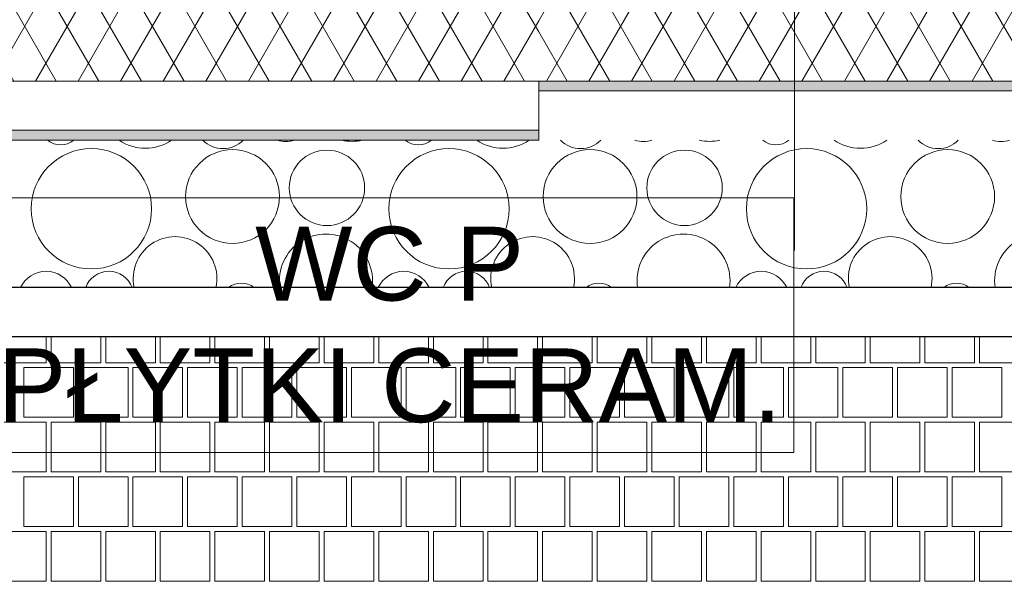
# Model space of a CAD drawing. Header units: millimetres. Extents: x -126271 to -88962, y -179170 to 5194.
# Tile 32 of 66: x -115494 to -113491, y -104260 to -103112. Entities that reach past the tile are written whole.
import ezdxf
from ezdxf.enums import TextEntityAlignment as Align

# ---------------------------------------------------------------- set-up
doc = ezdxf.new("R2010")
doc.units = ezdxf.units.MM
doc.header["$MEASUREMENT"] = 0
for name, color, linetype, lineweight in [('Nowe_0_Nr_pióra__21', 7, 'Continuous', 20), ('Nowe_2D - Rysunki i Obrazki_Nr_pióra__22', 8, 'Continuous', 25), ('Nowe_Konstrukcja - Ściany zew_Nr_pióra__21', 7, 'Continuous', 20), ('Nowe_Konstrukcja - Ściany zew_Nr_pióra__3', 7, 'Continuous', 13), ('Nowe_Wymiarowanie - Ogólne_Nr_pióra__42', 8, 'Continuous', 25)]:
    doc.layers.add(name, color=color, linetype=linetype, lineweight=lineweight)
for name, color, linetype, lineweight, true_color in [('Nowe_2D - Rysunki i Obrazki_Nr_pióra__105', 7, 'Continuous', 13, 0xcccccc), ('Nowe_2D - Rysunki i Obrazki_Nr_pióra__61', 7, 'Continuous', 18, 0x6a6a6a), ('Nowe_Konstrukcja - Ściany zew_Nr_pióra__105', 7, 'Continuous', 13, 0xcccccc), ('Nowe_Konstrukcja - Ściany zew_Nr_pióra__23', 7, 'Continuous', 13, 0x858585), ('Nowe_Metryczki pomieszczeń Archicada_Nr_pióra__81', 7, 'Continuous', 13, 0x6a6a6a), ('Nowe_Wymiarowanie - Ogólne_Nr_pióra__81', 7, 'Continuous', 13, 0x6a6a6a), ('Nowe_zagospodarowanie_Nr_pióra__81', 7, 'Continuous', 13, 0x6a6a6a)]:
    doc.layers.add(name, color=color, linetype=linetype, lineweight=lineweight, true_color=true_color)
for name, color, linetype in [('Nowe_Elementy Modelu - Strefy', 7, 'Continuous'), ('Nowe_Konstrukcja - Ściany zew', 7, 'Continuous'), ('Nowe_Wymiarowanie - Ogólne', 7, 'Continuous'), ('Nowe_zagospodarowanie', 7, 'Continuous')]:
    doc.layers.add(name, color=color, linetype=linetype)
doc.styles.add('STYL_AUTOMATYCZNY_1', font='arial.ttf')
doc.styles.add('STYL_AUTOMATYCZNY_2', font='arial.ttf')
doc.dimstyles.new('STYL_AUTOMATYCZNY__1', dxfattribs={"dimtxt": 150, "dimasz": 47.5, "dimexe": 0.18, "dimexo": 0.0625, "dimgap": 0, "dimtad": 1, "dimtih": 1, "dimtoh": 1, "dimdec": 0, "dimlfac": 0.1, "dimzin": 0, "dimdsep": 46, "dimtxsty": 'STYL_AUTOMATYCZNY_1', "dimblk": 'ARROWHEAD_6', "dimblk1": 'ARROWHEAD_6', "dimblk2": 'ARROWHEAD_6', "dimcen": 0.09, "dimse1": 1, "dimse2": 1, "dimclrd": 256, "dimclre": 256, "dimclrt": 8, "dimazin": 0, "dimtfac": 1, "dimtdec": 4, "dimtmove": 0, "dimatfit": 3, "dimfxl": 0, "dimtolj": 1, "dimtzin": 0, "dimarcsym": 0})
pattern_1 = [(60, (0, 0), (-64.951905, 37.5), []), (120, (0, 0), (64.951905, 37.5), [])]
pattern_2 = [(0, (0, 0), (0, 86.60254), [0, -50]), (0, (25, 43.3), (0, 86.60254), [0, -50])]
pattern_3 = [(45, (0, 0), (-63.63961, 63.63961), [])]

# ---------------------------------------------------------------- blocks, each defined once
blk = doc.blocks.new('WC P_00_06_14_1', base_point=(-115564.1, -103756.6))
at = {"layer": 'Nowe_Metryczki pomieszczeń Archicada_Nr_pióra__81', "color": 251, "linetype": 'Continuous', "lineweight": 13, "true_color": 0x6a6a6a}
for p, q in [((-116262.1, -103473.8), (-113919.7, -103473.8)), ((-113919.7, -103473.8), (-113919.7, -103992.3)), ((-116262.1, -103756.6), (-113919.7, -103756.6)), ((-113919.7, -103992.3), (-116262.1, -103992.3))]:
    blk.add_line(p, q, dxfattribs=at)
at = {"layer": 'Nowe_Metryczki pomieszczeń Archicada_Nr_pióra__81', "color": 251, "lineweight": 13, "true_color": 0x6a6a6a}
for tag, height, style, p in [('ROOM_NUMBER', 180, 'STYL_AUTOMATYCZNY_2', (-115913.1, -103601.7)), ('ROOM_NAME', 150, 'STYL_AUTOMATYCZNY_1', (-114741.9, -103607.9)), ('floor_f', 150, 'STYL_AUTOMATYCZNY_1', (-114741.9, -103855.4)), ('ROOM_CALC_AREA', 150, 'STYL_AUTOMATYCZNY_1', (-115913.1, -103868.7))]:
    blk.add_attdef(tag, text='', height=height, dxfattribs=dict(at, style=style)).set_placement(p, align=Align.MIDDLE_CENTER)
blk = doc.blocks.new('*X70')
at = {"layer": 'Nowe_Konstrukcja - Ściany zew_Nr_pióra__105', "color": 254, "linetype": 'Continuous', "lineweight": 13, "true_color": 0xcccccc}
for centre, radius in [((-115348.6, -103496.3), 122.4), ((-115061.5, -103471.4), 95.4), ((-114621.2, -103496.3), 122.4), ((-114334.1, -103471.4), 95.4), ((-113893.8, -103496.3), 122.4), ((-113606.6, -103471.4), 95.4), ((-114869.4, -103453.7), 76.7), ((-114142, -103453.7), 76.7)]:
    blk.add_circle(centre, radius, dxfattribs=at)
for centre, radius, start, end in [((-115411.1, -103325), 41.4, 229.9516, 310.0484), ((-115238.9, -103278.5), 94.6, 235.6985, 304.3015), ((-115080.8, -103316.7), 57.2, 224.3183, 315.6817), ((-114953.1, -103309.6), 50.1, 249.7181, 290.2819), ((-114818.4, -103274.1), 85.1, 255.7865, 284.2135), ((-114683.6, -103325), 41.4, 229.9516, 310.0484), ((-114511.4, -103278.5), 94.6, 235.6985, 304.3015), ((-114353.4, -103316.7), 57.2, 224.3183, 315.6817), ((-114225.7, -103309.6), 50.1, 249.7181, 290.2819), ((-114091, -103274.1), 85.1, 255.7865, 284.2135), ((-113956.2, -103325), 41.4, 229.9516, 310.0484), ((-113784, -103278.5), 94.6, 235.6985, 304.3015), ((-113626, -103316.7), 57.2, 224.3183, 315.6817), ((-113498.3, -103309.6), 50.1, 249.7181, 290.2819), ((-115178.4, -103638.1), 85.1, 347.4406, 192.5594), ((-114871.4, -103642.4), 94.6, 351.3867, 188.6133), ((-114451, -103638.1), 85.1, 347.4406, 192.5594), ((-114144, -103642.4), 94.6, 351.3867, 188.6133), ((-113723.6, -103638.1), 85.1, 347.4406, 192.5594), ((-113416.6, -103642.4), 94.6, 351.3867, 188.6133), ((-115440.8, -103680.7), 57.2, 24.8693, 155.1307), ((-115313.1, -103673.6), 50.1, 19.7599, 160.2401), ((-114713.4, -103680.7), 57.2, 24.8693, 155.1307), ((-114585.7, -103673.6), 50.1, 19.7599, 160.2401), ((-113986, -103680.7), 57.2, 24.8693, 155.1307), ((-113858.3, -103673.6), 50.1, 19.7599, 160.2401), ((-115043.6, -103689), 41.4, 51.4413, 128.5587), ((-114316.2, -103689), 41.4, 51.4413, 128.5587), ((-113588.8, -103689), 41.4, 51.4413, 128.5587)]:
    blk.add_arc(centre, radius, start, end, dxfattribs=at)
blk = doc.blocks.new('Wypełnienie_2_1', base_point=(0, 0))
at = {"layer": 'Nowe_Konstrukcja - Ściany zew_Nr_pióra__105', "color": 254, "linetype": 'Continuous', "lineweight": 13, "true_color": 0xcccccc}
blk.add_blockref('*X70', (0, 0), dxfattribs=at)
blk = doc.blocks.new('*X78')
at = {"layer": 'Nowe_2D - Rysunki i Obrazki_Nr_pióra__105', "color": 254, "linetype": 'Continuous', "lineweight": 13, "true_color": 0xcccccc}
for p, q in [((-115440.7, -103809.4), (-115440.7, -103756.6)), ((-115430.6, -103756.6), (-115430.6, -103809.4)), ((-115329.6, -103809.4), (-115329.6, -103756.6)), ((-115319.5, -103756.6), (-115319.5, -103809.4)), ((-115218.5, -103809.4), (-115218.5, -103756.6)), ((-115208.4, -103756.6), (-115208.4, -103809.4)), ((-115107.4, -103809.4), (-115107.4, -103756.6)), ((-115097.3, -103756.6), (-115097.3, -103809.4)), ((-114996.3, -103809.4), (-114996.3, -103756.6)), ((-114986.2, -103756.6), (-114986.2, -103809.4)), ((-114885.2, -103809.4), (-114885.2, -103756.6)), ((-114875.1, -103756.6), (-114875.1, -103809.4)), ((-114774.1, -103809.4), (-114774.1, -103756.6)), ((-114764, -103756.6), (-114764, -103809.4)), ((-114663, -103809.4), (-114663, -103756.6)), ((-114652.9, -103756.6), (-114652.9, -103809.4)), ((-114551.9, -103809.4), (-114551.9, -103756.6)), ((-114541.8, -103756.6), (-114541.8, -103809.4)), ((-114440.8, -103809.4), (-114440.8, -103756.6)), ((-114430.7, -103756.6), (-114430.7, -103809.4)), ((-114329.7, -103809.4), (-114329.7, -103756.6)), ((-114319.6, -103756.6), (-114319.6, -103809.4)), ((-114218.6, -103809.4), (-114218.6, -103756.6)), ((-114208.5, -103756.6), (-114208.5, -103809.4)), ((-114107.5, -103809.4), (-114107.5, -103756.6)), ((-114097.4, -103756.6), (-114097.4, -103809.4)), ((-113996.4, -103809.4), (-113996.4, -103756.6)), ((-113986.3, -103756.6), (-113986.3, -103809.4)), ((-113885.3, -103809.4), (-113885.3, -103756.6)), ((-113875.2, -103756.6), (-113875.2, -103809.4)), ((-113774.2, -103809.4), (-113774.2, -103756.6)), ((-113764.1, -103756.6), (-113764.1, -103809.4)), ((-113663.1, -103809.4), (-113663.1, -103756.6)), ((-113653, -103756.6), (-113653, -103809.4)), ((-113552, -103809.4), (-113552, -103756.6)), ((-113541.9, -103756.6), (-113541.9, -103809.4)), ((-115541.7, -103809.4), (-115440.7, -103809.4)), ((-115430.6, -103809.4), (-115329.6, -103809.4)), ((-115319.5, -103809.4), (-115218.5, -103809.4)), ((-115208.4, -103809.4), (-115107.4, -103809.4)), ((-115097.3, -103809.4), (-114996.3, -103809.4)), ((-114986.2, -103809.4), (-114885.2, -103809.4)), ((-114875.1, -103809.4), (-114774.1, -103809.4)), ((-114764, -103809.4), (-114663, -103809.4)), ((-114652.9, -103809.4), (-114551.9, -103809.4)), ((-114541.8, -103809.4), (-114440.8, -103809.4)), ((-114430.7, -103809.4), (-114329.7, -103809.4)), ((-114319.6, -103809.4), (-114218.6, -103809.4)), ((-114208.5, -103809.4), (-114107.5, -103809.4)), ((-114097.4, -103809.4), (-113996.4, -103809.4)), ((-113986.3, -103809.4), (-113885.3, -103809.4)), ((-113875.2, -103809.4), (-113774.2, -103809.4)), ((-113764.1, -103809.4), (-113663.1, -103809.4)), ((-113653, -103809.4), (-113552, -103809.4)), ((-113541.9, -103809.4), (-113440.9, -103809.4)), ((-115385.2, -103819.5), (-115486.2, -103819.5)), ((-115486.2, -103819.5), (-115486.2, -103920.5)), ((-115385.2, -103920.5), (-115385.2, -103819.5)), ((-115375.1, -103920.5), (-115375.1, -103819.5)), ((-115375.1, -103819.5), (-115324.6, -103819.5)), ((-115274.1, -103819.5), (-115324.6, -103819.5)), ((-115274.1, -103920.5), (-115274.1, -103819.5)), ((-115163, -103819.5), (-115264, -103819.5)), ((-115264, -103819.5), (-115264, -103920.5)), ((-115163, -103920.5), (-115163, -103819.5)), ((-115152.9, -103920.5), (-115152.9, -103819.5)), ((-115152.9, -103819.5), (-115102.4, -103819.5)), ((-115051.9, -103819.5), (-115102.4, -103819.5)), ((-115051.9, -103920.5), (-115051.9, -103819.5)), ((-114940.8, -103819.5), (-115041.8, -103819.5)), ((-115041.8, -103819.5), (-115041.8, -103920.5)), ((-114940.8, -103920.5), (-114940.8, -103819.5)), ((-114930.7, -103920.5), (-114930.7, -103819.5)), ((-114930.7, -103819.5), (-114880.2, -103819.5)), ((-114829.7, -103819.5), (-114880.2, -103819.5)), ((-114829.7, -103920.5), (-114829.7, -103819.5)), ((-114718.6, -103819.5), (-114819.6, -103819.5)), ((-114819.6, -103819.5), (-114819.6, -103920.5)), ((-114718.6, -103920.5), (-114718.6, -103819.5)), ((-114708.5, -103920.5), (-114708.5, -103819.5)), ((-114708.5, -103819.5), (-114658, -103819.5)), ((-114607.5, -103819.5), (-114658, -103819.5)), ((-114607.5, -103920.5), (-114607.5, -103819.5)), ((-114496.4, -103819.5), (-114597.4, -103819.5)), ((-114597.4, -103819.5), (-114597.4, -103920.5)), ((-114496.4, -103920.5), (-114496.4, -103819.5)), ((-114486.3, -103920.5), (-114486.3, -103819.5)), ((-114486.3, -103819.5), (-114435.8, -103819.5)), ((-114385.3, -103819.5), (-114435.8, -103819.5)), ((-114385.3, -103920.5), (-114385.3, -103819.5)), ((-114274.2, -103819.5), (-114375.2, -103819.5)), ((-114375.2, -103819.5), (-114375.2, -103920.5)), ((-114274.2, -103920.5), (-114274.2, -103819.5)), ((-114264.1, -103920.5), (-114264.1, -103819.5)), ((-114264.1, -103819.5), (-114213.6, -103819.5)), ((-114163.1, -103819.5), (-114213.6, -103819.5)), ((-114163.1, -103920.5), (-114163.1, -103819.5)), ((-114052, -103819.5), (-114153, -103819.5)), ((-114153, -103819.5), (-114153, -103920.5)), ((-114052, -103920.5), (-114052, -103819.5)), ((-114041.9, -103920.5), (-114041.9, -103819.5)), ((-114041.9, -103819.5), (-113991.4, -103819.5)), ((-113940.9, -103819.5), (-113991.4, -103819.5)), ((-113940.9, -103920.5), (-113940.9, -103819.5)), ((-113829.8, -103819.5), (-113930.8, -103819.5)), ((-113930.8, -103819.5), (-113930.8, -103920.5)), ((-113829.8, -103920.5), (-113829.8, -103819.5)), ((-113819.7, -103920.5), (-113819.7, -103819.5)), ((-113819.7, -103819.5), (-113769.2, -103819.5)), ((-113718.7, -103819.5), (-113769.2, -103819.5)), ((-113718.7, -103920.5), (-113718.7, -103819.5)), ((-113607.6, -103819.5), (-113708.6, -103819.5)), ((-113708.6, -103819.5), (-113708.6, -103920.5)), ((-113607.6, -103920.5), (-113607.6, -103819.5)), ((-113597.5, -103920.5), (-113597.5, -103819.5)), ((-113597.5, -103819.5), (-113547, -103819.5)), ((-113496.5, -103819.5), (-113547, -103819.5)), ((-113496.5, -103920.5), (-113496.5, -103819.5)), ((-115440.7, -103930.6), (-115541.7, -103930.6)), ((-115486.2, -103920.5), (-115385.2, -103920.5)), ((-115440.7, -104031.6), (-115440.7, -103930.6)), ((-115329.6, -103930.6), (-115430.6, -103930.6)), ((-115430.6, -103930.6), (-115430.6, -104031.6)), ((-115324.6, -103920.5), (-115375.1, -103920.5)), ((-115329.6, -104031.6), (-115329.6, -103930.6)), ((-115324.6, -103920.5), (-115274.1, -103920.5)), ((-115218.5, -103930.6), (-115319.5, -103930.6)), ((-115319.5, -103930.6), (-115319.5, -104031.6)), ((-115264, -103920.5), (-115163, -103920.5)), ((-115218.5, -104031.6), (-115218.5, -103930.6)), ((-115107.4, -103930.6), (-115208.4, -103930.6)), ((-115208.4, -103930.6), (-115208.4, -104031.6)), ((-115102.4, -103920.5), (-115152.9, -103920.5)), ((-115107.4, -104031.6), (-115107.4, -103930.6)), ((-115102.4, -103920.5), (-115051.9, -103920.5)), ((-114996.3, -103930.6), (-115097.3, -103930.6)), ((-115097.3, -103930.6), (-115097.3, -104031.6)), ((-115041.8, -103920.5), (-114940.8, -103920.5)), ((-114996.3, -104031.6), (-114996.3, -103930.6)), ((-114885.2, -103930.6), (-114986.2, -103930.6)), ((-114986.2, -103930.6), (-114986.2, -104031.6)), ((-114880.2, -103920.5), (-114930.7, -103920.5)), ((-114885.2, -104031.6), (-114885.2, -103930.6)), ((-114880.2, -103920.5), (-114829.7, -103920.5)), ((-114774.1, -103930.6), (-114875.1, -103930.6)), ((-114875.1, -103930.6), (-114875.1, -104031.6)), ((-114819.6, -103920.5), (-114718.6, -103920.5)), ((-114774.1, -104031.6), (-114774.1, -103930.6)), ((-114663, -103930.6), (-114764, -103930.6)), ((-114764, -103930.6), (-114764, -104031.6)), ((-114658, -103920.5), (-114708.5, -103920.5)), ((-114663, -104031.6), (-114663, -103930.6)), ((-114658, -103920.5), (-114607.5, -103920.5)), ((-114551.9, -103930.6), (-114652.9, -103930.6)), ((-114652.9, -103930.6), (-114652.9, -104031.6)), ((-114597.4, -103920.5), (-114496.4, -103920.5)), ((-114551.9, -104031.6), (-114551.9, -103930.6)), ((-114440.8, -103930.6), (-114541.8, -103930.6)), ((-114541.8, -103930.6), (-114541.8, -104031.6)), ((-114435.8, -103920.5), (-114486.3, -103920.5)), ((-114440.8, -104031.6), (-114440.8, -103930.6)), ((-114435.8, -103920.5), (-114385.3, -103920.5)), ((-114329.7, -103930.6), (-114430.7, -103930.6)), ((-114430.7, -103930.6), (-114430.7, -104031.6)), ((-114375.2, -103920.5), (-114274.2, -103920.5)), ((-114329.7, -104031.6), (-114329.7, -103930.6)), ((-114218.6, -103930.6), (-114319.6, -103930.6)), ((-114319.6, -103930.6), (-114319.6, -104031.6)), ((-114213.6, -103920.5), (-114264.1, -103920.5)), ((-114218.6, -104031.6), (-114218.6, -103930.6)), ((-114213.6, -103920.5), (-114163.1, -103920.5)), ((-114107.5, -103930.6), (-114208.5, -103930.6)), ((-114208.5, -103930.6), (-114208.5, -104031.6)), ((-114153, -103920.5), (-114052, -103920.5)), ((-114107.5, -104031.6), (-114107.5, -103930.6)), ((-113996.4, -103930.6), (-114097.4, -103930.6)), ((-114097.4, -103930.6), (-114097.4, -104031.6)), ((-113991.4, -103920.5), (-114041.9, -103920.5)), ((-113996.4, -104031.6), (-113996.4, -103930.6)), ((-113991.4, -103920.5), (-113940.9, -103920.5)), ((-113885.3, -103930.6), (-113986.3, -103930.6)), ((-113986.3, -103930.6), (-113986.3, -104031.6)), ((-113930.8, -103920.5), (-113829.8, -103920.5)), ((-113885.3, -104031.6), (-113885.3, -103930.6)), ((-113774.2, -103930.6), (-113875.2, -103930.6)), ((-113875.2, -103930.6), (-113875.2, -104031.6)), ((-113769.2, -103920.5), (-113819.7, -103920.5)), ((-113774.2, -104031.6), (-113774.2, -103930.6)), ((-113769.2, -103920.5), (-113718.7, -103920.5)), ((-113663.1, -103930.6), (-113764.1, -103930.6)), ((-113764.1, -103930.6), (-113764.1, -104031.6)), ((-113708.6, -103920.5), (-113607.6, -103920.5)), ((-113663.1, -104031.6), (-113663.1, -103930.6)), ((-113552, -103930.6), (-113653, -103930.6)), ((-113653, -103930.6), (-113653, -104031.6)), ((-113547, -103920.5), (-113597.5, -103920.5)), ((-113552, -104031.6), (-113552, -103930.6)), ((-113547, -103920.5), (-113496.5, -103920.5)), ((-113440.9, -103930.6), (-113541.9, -103930.6)), ((-113541.9, -103930.6), (-113541.9, -104031.6)), ((-115541.7, -104031.6), (-115440.7, -104031.6)), ((-115430.6, -104031.6), (-115329.6, -104031.6)), ((-115319.5, -104031.6), (-115218.5, -104031.6)), ((-115208.4, -104031.6), (-115107.4, -104031.6)), ((-115097.3, -104031.6), (-114996.3, -104031.6)), ((-114986.2, -104031.6), (-114885.2, -104031.6)), ((-114875.1, -104031.6), (-114774.1, -104031.6)), ((-114764, -104031.6), (-114663, -104031.6)), ((-114652.9, -104031.6), (-114551.9, -104031.6)), ((-114541.8, -104031.6), (-114440.8, -104031.6)), ((-114430.7, -104031.6), (-114329.7, -104031.6)), ((-114319.6, -104031.6), (-114218.6, -104031.6)), ((-114208.5, -104031.6), (-114107.5, -104031.6)), ((-114097.4, -104031.6), (-113996.4, -104031.6)), ((-113986.3, -104031.6), (-113885.3, -104031.6)), ((-113875.2, -104031.6), (-113774.2, -104031.6)), ((-113764.1, -104031.6), (-113663.1, -104031.6)), ((-113653, -104031.6), (-113552, -104031.6)), ((-113541.9, -104031.6), (-113440.9, -104031.6)), ((-115385.2, -104041.7), (-115486.2, -104041.7)), ((-115486.2, -104041.7), (-115486.2, -104142.7)), ((-115385.2, -104142.7), (-115385.2, -104041.7)), ((-115375.1, -104142.7), (-115375.1, -104041.7)), ((-115375.1, -104041.7), (-115324.6, -104041.7)), ((-115274.1, -104041.7), (-115324.6, -104041.7)), ((-115274.1, -104142.7), (-115274.1, -104041.7)), ((-115163, -104041.7), (-115264, -104041.7)), ((-115264, -104041.7), (-115264, -104142.7)), ((-115163, -104142.7), (-115163, -104041.7)), ((-115152.9, -104142.7), (-115152.9, -104041.7)), ((-115152.9, -104041.7), (-115102.4, -104041.7)), ((-115051.9, -104041.7), (-115102.4, -104041.7)), ((-115051.9, -104142.7), (-115051.9, -104041.7)), ((-114940.8, -104041.7), (-115041.8, -104041.7)), ((-115041.8, -104041.7), (-115041.8, -104142.7)), ((-114940.8, -104142.7), (-114940.8, -104041.7)), ((-114930.7, -104142.7), (-114930.7, -104041.7)), ((-114930.7, -104041.7), (-114880.2, -104041.7)), ((-114829.7, -104041.7), (-114880.2, -104041.7)), ((-114829.7, -104142.7), (-114829.7, -104041.7)), ((-114718.6, -104041.7), (-114819.6, -104041.7)), ((-114819.6, -104041.7), (-114819.6, -104142.7)), ((-114718.6, -104142.7), (-114718.6, -104041.7)), ((-114708.5, -104142.7), (-114708.5, -104041.7)), ((-114708.5, -104041.7), (-114658, -104041.7)), ((-114607.5, -104041.7), (-114658, -104041.7)), ((-114607.5, -104142.7), (-114607.5, -104041.7)), ((-114496.4, -104041.7), (-114597.4, -104041.7)), ((-114597.4, -104041.7), (-114597.4, -104142.7)), ((-114496.4, -104142.7), (-114496.4, -104041.7)), ((-114486.3, -104142.7), (-114486.3, -104041.7)), ((-114486.3, -104041.7), (-114435.8, -104041.7)), ((-114385.3, -104041.7), (-114435.8, -104041.7)), ((-114385.3, -104142.7), (-114385.3, -104041.7)), ((-114274.2, -104041.7), (-114375.2, -104041.7)), ((-114375.2, -104041.7), (-114375.2, -104142.7)), ((-114274.2, -104142.7), (-114274.2, -104041.7)), ((-114264.1, -104142.7), (-114264.1, -104041.7)), ((-114264.1, -104041.7), (-114213.6, -104041.7)), ((-114163.1, -104041.7), (-114213.6, -104041.7)), ((-114163.1, -104142.7), (-114163.1, -104041.7)), ((-114052, -104041.7), (-114153, -104041.7)), ((-114153, -104041.7), (-114153, -104142.7)), ((-114052, -104142.7), (-114052, -104041.7)), ((-114041.9, -104142.7), (-114041.9, -104041.7)), ((-114041.9, -104041.7), (-113991.4, -104041.7)), ((-113940.9, -104041.7), (-113991.4, -104041.7)), ((-113940.9, -104142.7), (-113940.9, -104041.7)), ((-113829.8, -104041.7), (-113930.8, -104041.7)), ((-113930.8, -104041.7), (-113930.8, -104142.7)), ((-113829.8, -104142.7), (-113829.8, -104041.7)), ((-113819.7, -104142.7), (-113819.7, -104041.7)), ((-113819.7, -104041.7), (-113769.2, -104041.7)), ((-113718.7, -104041.7), (-113769.2, -104041.7)), ((-113718.7, -104142.7), (-113718.7, -104041.7)), ((-113607.6, -104041.7), (-113708.6, -104041.7)), ((-113708.6, -104041.7), (-113708.6, -104142.7)), ((-113607.6, -104142.7), (-113607.6, -104041.7)), ((-113597.5, -104142.7), (-113597.5, -104041.7)), ((-113597.5, -104041.7), (-113547, -104041.7)), ((-113496.5, -104041.7), (-113547, -104041.7)), ((-113496.5, -104142.7), (-113496.5, -104041.7)), ((-115440.7, -104152.8), (-115541.7, -104152.8)), ((-115486.2, -104142.7), (-115385.2, -104142.7)), ((-115440.7, -104253.8), (-115440.7, -104152.8)), ((-115329.6, -104152.8), (-115430.6, -104152.8)), ((-115430.6, -104152.8), (-115430.6, -104253.8)), ((-115324.6, -104142.7), (-115375.1, -104142.7)), ((-115329.6, -104253.8), (-115329.6, -104152.8)), ((-115324.6, -104142.7), (-115274.1, -104142.7)), ((-115218.5, -104152.8), (-115319.5, -104152.8)), ((-115319.5, -104152.8), (-115319.5, -104253.8)), ((-115264, -104142.7), (-115163, -104142.7)), ((-115218.5, -104253.8), (-115218.5, -104152.8)), ((-115107.4, -104152.8), (-115208.4, -104152.8)), ((-115208.4, -104152.8), (-115208.4, -104253.8)), ((-115102.4, -104142.7), (-115152.9, -104142.7)), ((-115107.4, -104253.8), (-115107.4, -104152.8)), ((-115102.4, -104142.7), (-115051.9, -104142.7)), ((-114996.3, -104152.8), (-115097.3, -104152.8)), ((-115097.3, -104152.8), (-115097.3, -104253.8)), ((-115041.8, -104142.7), (-114940.8, -104142.7)), ((-114996.3, -104253.8), (-114996.3, -104152.8)), ((-114885.2, -104152.8), (-114986.2, -104152.8)), ((-114986.2, -104152.8), (-114986.2, -104253.8)), ((-114880.2, -104142.7), (-114930.7, -104142.7)), ((-114885.2, -104253.8), (-114885.2, -104152.8)), ((-114880.2, -104142.7), (-114829.7, -104142.7)), ((-114774.1, -104152.8), (-114875.1, -104152.8)), ((-114875.1, -104152.8), (-114875.1, -104253.8)), ((-114819.6, -104142.7), (-114718.6, -104142.7)), ((-114774.1, -104253.8), (-114774.1, -104152.8)), ((-114663, -104152.8), (-114764, -104152.8)), ((-114764, -104152.8), (-114764, -104253.8)), ((-114658, -104142.7), (-114708.5, -104142.7)), ((-114663, -104253.8), (-114663, -104152.8)), ((-114658, -104142.7), (-114607.5, -104142.7)), ((-114551.9, -104152.8), (-114652.9, -104152.8)), ((-114652.9, -104152.8), (-114652.9, -104253.8)), ((-114597.4, -104142.7), (-114496.4, -104142.7)), ((-114551.9, -104253.8), (-114551.9, -104152.8)), ((-114440.8, -104152.8), (-114541.8, -104152.8)), ((-114541.8, -104152.8), (-114541.8, -104253.8)), ((-114435.8, -104142.7), (-114486.3, -104142.7)), ((-114440.8, -104253.8), (-114440.8, -104152.8)), ((-114435.8, -104142.7), (-114385.3, -104142.7)), ((-114329.7, -104152.8), (-114430.7, -104152.8)), ((-114430.7, -104152.8), (-114430.7, -104253.8)), ((-114375.2, -104142.7), (-114274.2, -104142.7)), ((-114329.7, -104253.8), (-114329.7, -104152.8)), ((-114218.6, -104152.8), (-114319.6, -104152.8)), ((-114319.6, -104152.8), (-114319.6, -104253.8)), ((-114213.6, -104142.7), (-114264.1, -104142.7)), ((-114218.6, -104253.8), (-114218.6, -104152.8)), ((-114213.6, -104142.7), (-114163.1, -104142.7)), ((-114107.5, -104152.8), (-114208.5, -104152.8)), ((-114208.5, -104152.8), (-114208.5, -104253.8)), ((-114153, -104142.7), (-114052, -104142.7)), ((-114107.5, -104253.8), (-114107.5, -104152.8)), ((-113996.4, -104152.8), (-114097.4, -104152.8)), ((-114097.4, -104152.8), (-114097.4, -104253.8)), ((-113991.4, -104142.7), (-114041.9, -104142.7)), ((-113996.4, -104253.8), (-113996.4, -104152.8)), ((-113991.4, -104142.7), (-113940.9, -104142.7)), ((-113885.3, -104152.8), (-113986.3, -104152.8)), ((-113986.3, -104152.8), (-113986.3, -104253.8)), ((-113930.8, -104142.7), (-113829.8, -104142.7)), ((-113885.3, -104253.8), (-113885.3, -104152.8)), ((-113774.2, -104152.8), (-113875.2, -104152.8)), ((-113875.2, -104152.8), (-113875.2, -104253.8)), ((-113769.2, -104142.7), (-113819.7, -104142.7)), ((-113774.2, -104253.8), (-113774.2, -104152.8)), ((-113769.2, -104142.7), (-113718.7, -104142.7)), ((-113663.1, -104152.8), (-113764.1, -104152.8)), ((-113764.1, -104152.8), (-113764.1, -104253.8)), ((-113708.6, -104142.7), (-113607.6, -104142.7)), ((-113663.1, -104253.8), (-113663.1, -104152.8)), ((-113552, -104152.8), (-113653, -104152.8)), ((-113653, -104152.8), (-113653, -104253.8)), ((-113547, -104142.7), (-113597.5, -104142.7)), ((-113552, -104253.8), (-113552, -104152.8)), ((-113547, -104142.7), (-113496.5, -104142.7)), ((-113440.9, -104152.8), (-113541.9, -104152.8)), ((-113541.9, -104152.8), (-113541.9, -104253.8)), ((-115541.7, -104253.8), (-115440.7, -104253.8)), ((-115430.6, -104253.8), (-115329.6, -104253.8)), ((-115319.5, -104253.8), (-115218.5, -104253.8)), ((-115208.4, -104253.8), (-115107.4, -104253.8)), ((-115097.3, -104253.8), (-114996.3, -104253.8)), ((-114986.2, -104253.8), (-114885.2, -104253.8)), ((-114875.1, -104253.8), (-114774.1, -104253.8)), ((-114764, -104253.8), (-114663, -104253.8)), ((-114652.9, -104253.8), (-114551.9, -104253.8)), ((-114541.8, -104253.8), (-114440.8, -104253.8)), ((-114430.7, -104253.8), (-114329.7, -104253.8)), ((-114319.6, -104253.8), (-114218.6, -104253.8)), ((-114208.5, -104253.8), (-114107.5, -104253.8)), ((-114097.4, -104253.8), (-113996.4, -104253.8)), ((-113986.3, -104253.8), (-113885.3, -104253.8)), ((-113875.2, -104253.8), (-113774.2, -104253.8)), ((-113764.1, -104253.8), (-113663.1, -104253.8)), ((-113653, -104253.8), (-113552, -104253.8)), ((-113541.9, -104253.8), (-113440.9, -104253.8))]:
    blk.add_line(p, q, dxfattribs=at)
blk = doc.blocks.new('Wypełnienie_6_1', base_point=(0, 0))
at = {"layer": 'Nowe_2D - Rysunki i Obrazki_Nr_pióra__61', "color": 251, "linetype": 'Continuous', "lineweight": 18, "true_color": 0x6a6a6a, "flags": 128}
blk.add_lwpolyline([(-122719.5, -104256.6), (-120658.6, -104256.6), (-120658.6, -103756.6), (-107467.6, -103756.6), (-107467.6, -103356.6), (-105967.6, -103356.6), (-105967.6, -103756.6), (-97100.3, -103756.6), (-97100.3, -104256.6), (-95039.5, -104256.6), (-95039.5, -102678.1), (-93589.5, -102678.1), (-93589.5, -101178.1), (-95039.5, -101178.1), (-95039.5, -90766.6), (-106019.5, -90766.6), (-106019.5, -90866.6), (-111739.5, -90866.6), (-111739.5, -90766.6), (-122719.5, -90766.6), (-122719.5, -96376.6), (-122319.5, -96376.6), (-122319.5, -97574.9), (-122719.5, -97574.9)], close=True, dxfattribs=at)
at = {"layer": 'Nowe_2D - Rysunki i Obrazki_Nr_pióra__105', "color": 254, "linetype": 'Continuous', "lineweight": 13, "true_color": 0xcccccc}
blk.add_blockref('*X78', (0, 0), dxfattribs=at)
blk = doc.blocks.new('Ściana_45_1', base_point=(-115569.5, -102966.6))
at = {"layer": 'Nowe_Konstrukcja - Ściany zew_Nr_pióra__23', "linetype": 'Continuous', "lineweight": 13, "true_color": 0x858585}
h = blk.add_hatch(dxfattribs=at)
h.set_pattern_fill('Tynk_0001', color=252, style=0, pattern_type=2)
h.set_pattern_definition(pattern_2)
h.paths.add_polyline_path([(-115549.5, -102826.6), (-115569.5, -102826.6), (-115569.5, -102846.6), (-115549.5, -102846.6)])
h = blk.add_hatch(dxfattribs=at)
h.set_pattern_fill('Tynk_0001', color=252, style=0, pattern_type=2)
h.set_pattern_definition(pattern_2)
h.paths.add_polyline_path([(-115409.5, -102826.6), (-115429.5, -102826.6), (-115429.5, -102846.6), (-115409.5, -102846.6)])
h = blk.add_hatch(dxfattribs=at)
h.set_pattern_fill('Tynk_0001', color=252, style=0, pattern_type=2)
h.set_pattern_definition(pattern_2)
h.paths.add_polyline_path([(-115409.5, -102846.6), (-114438.7, -102846.6), (-114438.7, -102826.6), (-115409.5, -102826.6)])
h = blk.add_hatch(dxfattribs=at)
h.set_pattern_fill('Bloczki_ceramiczne_0001', color=252, style=0, pattern_type=2)
h.set_pattern_definition(pattern_3)
h.paths.add_polyline_path([(-115549.5, -102846.6), (-115569.5, -102846.6), (-115569.5, -103086.6), (-115549.5, -103086.6)])
h = blk.add_hatch(dxfattribs=at)
h.set_pattern_fill('Bloczki_ceramiczne_0001', color=252, style=0, pattern_type=2)
h.set_pattern_definition(pattern_3)
h.paths.add_polyline_path([(-115429.5, -102846.6), (-115549.5, -102846.6), (-115549.5, -103086.6), (-115429.5, -103086.6)])
h = blk.add_hatch(dxfattribs=at)
h.set_pattern_fill('Bloczki_ceramiczne_0001', color=252, style=0, pattern_type=2)
h.set_pattern_definition(pattern_3)
h.paths.add_polyline_path([(-115429.5, -103086.6), (-114438.7, -103086.6), (-114438.7, -102846.6), (-115429.5, -102846.6)])
h = blk.add_hatch(dxfattribs=at)
h.set_pattern_fill('Izolacja_miękka_0001', color=252, style=0, pattern_type=2)
h.set_pattern_definition(pattern_1)
h.paths.add_polyline_path([(-115569.5, -103236.6), (-114438.7, -103236.6), (-114438.7, -103086.6), (-115569.5, -103086.6)])
at = {"layer": 'Nowe_Konstrukcja - Ściany zew_Nr_pióra__23', "linetype": 'Continuous', "lineweight": 0, "true_color": 0xdfdfdf}
blk.add_hatch(color=254, dxfattribs=at).paths.add_polyline_path([(-115569.5, -103356.6), (-114438.7, -103356.6), (-114438.7, -103336.6), (-115569.5, -103336.6)])
at = {"layer": 'Nowe_Konstrukcja - Ściany zew_Nr_pióra__21', "color": 7, "linetype": 'Continuous', "lineweight": 20, "flags": 128}
for points in [[(-114438.7, -102826.6), (-115409.5, -102826.6)], [(-115569.5, -103236.6), (-115569.5, -103356.6)], [(-114438.7, -103356.6), (-114438.7, -103236.6)], [(-115569.5, -103356.6), (-114438.7, -103356.6)]]:
    blk.add_lwpolyline(points, dxfattribs=at)
at = {"layer": 'Nowe_Konstrukcja - Ściany zew_Nr_pióra__3', "color": 7, "linetype": 'Continuous', "lineweight": 13}
for p, q in [((-115549.5, -102826.6), (-115549.5, -102846.6)), ((-115429.5, -102846.6), (-115429.5, -102826.6)), ((-115549.5, -102846.6), (-115569.5, -102846.6)), ((-114438.7, -102846.6), (-115429.5, -102846.6)), ((-115569.5, -103086.6), (-115549.5, -103086.6)), ((-115549.5, -103086.6), (-115429.5, -103086.6)), ((-115429.5, -103086.6), (-114438.7, -103086.6)), ((-115569.5, -103236.6), (-114438.7, -103236.6)), ((-115569.5, -103336.6), (-114438.7, -103336.6))]:
    blk.add_line(p, q, dxfattribs=at)
blk = doc.blocks.new('Ściana_56_1', base_point=(-114438.7, -102966.6))
at = {"layer": 'Nowe_Konstrukcja - Ściany zew_Nr_pióra__23', "linetype": 'Continuous', "lineweight": 13, "true_color": 0x858585}
h = blk.add_hatch(dxfattribs=at)
h.set_pattern_fill('Tynk_0001', color=252, style=0, pattern_type=2)
h.set_pattern_definition(pattern_2)
h.paths.add_polyline_path([(-113569.5, -102826.6), (-114438.7, -102826.6), (-114438.7, -102846.6), (-113569.5, -102846.6)])
h = blk.add_hatch(dxfattribs=at)
h.set_pattern_fill('Tynk_0001', color=252, style=0, pattern_type=2)
h.set_pattern_definition(pattern_2)
h.paths.add_polyline_path([(-113549.5, -102826.6), (-113569.5, -102826.6), (-113569.5, -102846.6), (-113549.5, -102846.6)])
h = blk.add_hatch(dxfattribs=at)
h.set_pattern_fill('Tynk_0001', color=252, style=0, pattern_type=2)
h.set_pattern_definition(pattern_2)
h.paths.add_polyline_path([(-113409.5, -102826.6), (-113429.5, -102826.6), (-113429.5, -102846.6), (-113409.5, -102846.6)])
h = blk.add_hatch(dxfattribs=at)
h.set_pattern_fill('Tynk_0001', color=252, style=0, pattern_type=2)
h.set_pattern_definition(pattern_2)
h.paths.add_polyline_path([(-113409.5, -102846.6), (-112940, -102846.6), (-112940, -102826.6), (-113409.5, -102826.6)])
h = blk.add_hatch(dxfattribs=at)
h.set_pattern_fill('Bloczki_ceramiczne_0001', color=252, style=0, pattern_type=2)
h.set_pattern_definition(pattern_3)
h.paths.add_polyline_path([(-113549.5, -102846.6), (-114438.7, -102846.6), (-114438.7, -103086.6), (-113549.5, -103086.6)])
h = blk.add_hatch(dxfattribs=at)
h.set_pattern_fill('Bloczki_ceramiczne_0001', color=252, style=0, pattern_type=2)
h.set_pattern_definition(pattern_3)
h.paths.add_polyline_path([(-113429.5, -102846.6), (-113549.5, -102846.6), (-113549.5, -103086.6), (-113429.5, -103086.6)])
h = blk.add_hatch(dxfattribs=at)
h.set_pattern_fill('Bloczki_ceramiczne_0001', color=252, style=0, pattern_type=2)
h.set_pattern_definition(pattern_3)
h.paths.add_polyline_path([(-113429.5, -103086.6), (-112940, -103086.6), (-112940, -102846.6), (-113429.5, -102846.6)])
h = blk.add_hatch(dxfattribs=at)
h.set_pattern_fill('Izolacja_miękka_0001', color=252, style=0, pattern_type=2)
h.set_pattern_definition(pattern_1)
h.paths.add_polyline_path([(-114438.7, -103236.6), (-112940, -103236.6), (-112940, -103086.6), (-114438.7, -103086.6)])
at = {"layer": 'Nowe_Konstrukcja - Ściany zew_Nr_pióra__23', "linetype": 'Continuous', "lineweight": 0, "true_color": 0xdfdfdf}
blk.add_hatch(color=254, dxfattribs=at).paths.add_polyline_path([(-114438.7, -103256.6), (-112940, -103256.6), (-112940, -103236.6), (-114438.7, -103236.6)])
at = {"layer": 'Nowe_Konstrukcja - Ściany zew_Nr_pióra__21', "color": 7, "linetype": 'Continuous', "lineweight": 20, "flags": 128}
for points in [[(-113569.5, -102826.6), (-114438.7, -102826.6)], [(-112940, -102826.6), (-113409.5, -102826.6)], [(-114438.7, -103236.6), (-114438.7, -103256.6)], [(-112940, -103256.6), (-112940, -103236.6)], [(-114438.7, -103256.6), (-112940, -103256.6)]]:
    blk.add_lwpolyline(points, dxfattribs=at)
at = {"layer": 'Nowe_Konstrukcja - Ściany zew_Nr_pióra__3', "color": 7, "linetype": 'Continuous', "lineweight": 13}
for p, q in [((-113549.5, -102826.6), (-113549.5, -102846.6)), ((-113429.5, -102846.6), (-113429.5, -102826.6)), ((-113549.5, -102846.6), (-114438.7, -102846.6)), ((-112940, -102846.6), (-113429.5, -102846.6)), ((-114438.7, -103086.6), (-113549.5, -103086.6)), ((-113549.5, -103086.6), (-113429.5, -103086.6)), ((-113429.5, -103086.6), (-112940, -103086.6)), ((-114438.7, -103236.6), (-112940, -103236.6))]:
    blk.add_line(p, q, dxfattribs=at)
blk = doc.blocks.new('Polilinia_8_1', base_point=(-113918.1, -103581.4))
at = {"layer": 'Nowe_zagospodarowanie_Nr_pióra__81', "linetype": 'Continuous', "lineweight": 13, "true_color": 0x6a6a6a}
blk.add_hatch(color=251, dxfattribs=at).paths.add_polyline_path([(-113968.1, -102463), (-113964.3, -102482.1), (-113953.5, -102498.3), (-113937.3, -102509.2), (-113918.1, -102513), (-113899, -102509.2), (-113882.8, -102498.3), (-113871.9, -102482.1), (-113868.1, -102463), (-113871.9, -102443.8), (-113882.8, -102427.6), (-113899, -102416.8), (-113918.1, -102413), (-113937.3, -102416.8), (-113953.5, -102427.6), (-113964.3, -102443.8)])
at = {"layer": 'Nowe_zagospodarowanie_Nr_pióra__81', "color": 251, "linetype": 'Continuous', "lineweight": 13, "true_color": 0x6a6a6a, "flags": 128}
blk.add_lwpolyline([(-113918.1, -103581.4), (-113918.1, -102513)], dxfattribs=at)
at = {"layer": 'Nowe_zagospodarowanie_Nr_pióra__81', "color": 251, "linetype": 'Continuous', "lineweight": 13, "true_color": 0x6a6a6a}
blk.add_circle((-113918.1, -102463), 50, dxfattribs=at)
blk = doc.blocks.new('*D340')
at = {"layer": 'Nowe_Wymiarowanie - Ogólne_Nr_pióra__81', "color": 251, "linetype": 'Continuous', "lineweight": 13, "true_color": 0x6a6a6a}
for p, q in [((-116729.5, -105779.7), (-116729.5, -105873.5)), ((-107467.6, -105779.7), (-107467.6, -105873.5)), ((-116754.5, -105851.6), (-116704.5, -105801.6)), ((-107492.6, -105851.6), (-107442.6, -105801.6)), ((-116729.5, -105826.6), (-118229.5, -105826.6)), ((-107467.6, -105826.6), (-116729.5, -105826.6)), ((-105967.6, -105826.6), (-107467.6, -105826.6))]:
    blk.add_line(p, q, dxfattribs=at)
at = {"layer": 'Nowe_Wymiarowanie - Ogólne_Nr_pióra__42', "color": 8, "lineweight": 25, "insert": (-112270.2, -105796.6), "char_height": 150, "attachment_point": 7, "style": 'STYL_AUTOMATYCZNY_1'}
blk.add_mtext('\\A1;{\\pql;\\fArial|b0|i0|c238|p0;\\W1.000000;926}', dxfattribs=at)
blk = doc.blocks.new('ARROWHEAD_6')
at = {"color": 0, "linetype": 'Continuous', "lineweight": 0}
for p, q in [((-0.5, -0.5), (0.5, 0.5)), ((0, 0), (-1, 0))]:
    blk.add_line(p, q, dxfattribs=at)
blk = doc.blocks.new('*D349')
at = {"layer": 'Nowe_Wymiarowanie - Ogólne_Nr_pióra__81', "color": 251, "linetype": 'Continuous', "lineweight": 13, "true_color": 0x6a6a6a}
for p, q in [((-121039.5, -106079.8), (-121039.5, -106173.6)), ((-112029.5, -106079.8), (-112029.5, -106173.6)), ((-121064.5, -106151.7), (-121014.5, -106101.7)), ((-112054.5, -106151.7), (-112004.5, -106101.7)), ((-112029.5, -106126.7), (-121039.5, -106126.7)), ((-105729.5, -106126.7), (-112029.5, -106126.7))]:
    blk.add_line(p, q, dxfattribs=at)
at = {"layer": 'Nowe_Wymiarowanie - Ogólne_Nr_pióra__42', "color": 8, "lineweight": 25, "insert": (-116706.1, -106096.7), "char_height": 150, "attachment_point": 7, "style": 'STYL_AUTOMATYCZNY_1'}
blk.add_mtext('\\A1;{\\pql;\\fArial|b0|i0|c238|p0;\\W1.000000;901}', dxfattribs=at)
blk = doc.blocks.new('*D350')
at = {"layer": 'Nowe_Wymiarowanie - Ogólne_Nr_pióra__81', "color": 251, "linetype": 'Continuous', "lineweight": 13, "true_color": 0x6a6a6a}
for p, q in [((-122319.5, -106079.8), (-122319.5, -106173.6)), ((-121039.5, -106079.8), (-121039.5, -106173.6)), ((-122294.5, -106101.7), (-122344.5, -106151.7)), ((-121064.5, -106151.7), (-121014.5, -106101.7)), ((-122319.5, -106126.7), (-122357, -106126.7)), ((-121039.5, -106126.7), (-122319.5, -106126.7)), ((-112029.5, -106126.7), (-121039.5, -106126.7))]:
    blk.add_line(p, q, dxfattribs=at)
at = {"layer": 'Nowe_Wymiarowanie - Ogólne_Nr_pióra__42', "color": 8, "lineweight": 25, "insert": (-121851.1, -106096.7), "char_height": 150, "attachment_point": 7, "style": 'STYL_AUTOMATYCZNY_1'}
blk.add_mtext('\\A1;{\\pql;\\fArial|b0|i0|c238|p0;\\W1.000000;128}', dxfattribs=at)
blk = doc.blocks.new('*D355')
at = {"layer": 'Nowe_Wymiarowanie - Ogólne_Nr_pióra__81', "color": 251, "linetype": 'Continuous', "lineweight": 13, "true_color": 0x6a6a6a}
for p, q in [((-122319.5, -106379.7), (-122319.5, -106473.5)), ((-121929.5, -106379.7), (-121929.5, -106473.5)), ((-122294.5, -106401.6), (-122344.5, -106451.6)), ((-121954.5, -106451.6), (-121904.5, -106401.6)), ((-122319.5, -106426.6), (-122357, -106426.6)), ((-121929.5, -106426.6), (-122319.5, -106426.6)), ((-112029.5, -106426.6), (-121929.5, -106426.6))]:
    blk.add_line(p, q, dxfattribs=at)
at = {"layer": 'Nowe_Wymiarowanie - Ogólne_Nr_pióra__42', "color": 8, "lineweight": 25, "insert": (-122238.9, -106396.6), "char_height": 150, "attachment_point": 7, "style": 'STYL_AUTOMATYCZNY_1'}
blk.add_mtext('\\A1;{\\pql;\\fArial|b0|i0|c238|p0;\\W1.000000;39}', dxfattribs=at)

msp = doc.modelspace()

# ---------------------------------------------------------------- linework, layer by layer
at = {"layer": 'Nowe_0_Nr_pióra__21', "color": 7, "linetype": 'Continuous', "lineweight": 20, "flags": 128}
msp.add_lwpolyline([(-122719.5, -97866.6), (-122719.5, -104256.6), (-120658.6, -104256.6), (-120658.6, -103756.6), (-107467.6, -103756.6)], dxfattribs=at)
at = {"layer": 'Nowe_2D - Rysunki i Obrazki_Nr_pióra__22', "color": 8, "linetype": 'Continuous', "lineweight": 25, "flags": 128}
for points in [[(-111739.5, -103756.6), (-120658.6, -103756.6), (-120658.6, -104256.6), (-122719.5, -104256.6), (-122719.5, -97574.9)], [(-107567.6, -103656.6), (-120758.6, -103656.6), (-120758.6, -104156.6), (-122619.5, -104156.6), (-122619.5, -97674.9)]]:
    msp.add_lwpolyline(points, dxfattribs=at)

# ---------------------------------------------------------------- block references
at = {"layer": 'Nowe_2D - Rysunki i Obrazki_Nr_pióra__105', "color": 254, "linetype": 'Continuous', "lineweight": 13, "true_color": 0xcccccc}
msp.add_blockref('Wypełnienie_6_1', (0, 0), dxfattribs=at)
at = {"layer": 'Nowe_Elementy Modelu - Strefy', "color": 251, "linetype": 'Continuous', "lineweight": 13, "true_color": 0x6a6a6a}
ref = msp.add_blockref('WC P_00_06_14_1', (-115564.1, -103756.6), dxfattribs=at)
ref.add_attrib('ROOM_NAME', 'WC P', dxfattribs={"layer": 'Nowe_Metryczki pomieszczeń Archicada_Nr_pióra__81', "color": 251, "lineweight": 13, "true_color": 0x6a6a6a, "height": 150, "style": 'STYL_AUTOMATYCZNY_1'}).set_placement((-114741.9, -103607.9), align=Align.MIDDLE_CENTER)
ref.add_attrib('floor_f', 'PŁYTKI CERAM.', dxfattribs={"layer": 'Nowe_Metryczki pomieszczeń Archicada_Nr_pióra__81', "color": 251, "lineweight": 13, "true_color": 0x6a6a6a, "height": 150, "style": 'STYL_AUTOMATYCZNY_1'}).set_placement((-114741.9, -103855.4), align=Align.MIDDLE_CENTER)
at = {"layer": 'Nowe_Konstrukcja - Ściany zew', "color": 7, "lineweight": 20}
for name, p in [('Ściana_45_1', (-115569.5, -102966.6)), ('Ściana_56_1', (-114438.7, -102966.6))]:
    msp.add_blockref(name, p, dxfattribs=at)
at = {"layer": 'Nowe_Konstrukcja - Ściany zew_Nr_pióra__105', "color": 254, "linetype": 'Continuous', "lineweight": 13, "true_color": 0xcccccc}
msp.add_blockref('Wypełnienie_2_1', (0, 0), dxfattribs=at)
at = {"layer": 'Nowe_zagospodarowanie', "color": 251, "linetype": 'Continuous', "lineweight": 13, "true_color": 0x6a6a6a}
msp.add_blockref('Polilinia_8_1', (-113918.1, -103581.4), dxfattribs=at)

# ---------------------------------------------------------------- dimensions: what is measured, and where the dimension line sits
at = {"layer": 'Nowe_Wymiarowanie - Ogólne', "color": 251, "linetype": 'Continuous', "lineweight": 13, "true_color": 0x6a6a6a}
for base, p1, p2, picture, middle in [((-121039.5, -106126.7), (-112029.5, -102966.6), (-121039.5, -103836.6), '*D349', (-116534.9, -106021.7)), ((-116729.5, -105826.6), (-107467.6, -103256.6), (-116729.5, -103086.6), '*D340', (-112098.9, -105721.6)), ((-122319.5, -106126.7), (-121039.5, -103836.6), (-122319.5, -103836.6), '*D350', (-121679.9, -106021.7)), ((-122319.5, -106426.6), (-121929.5, -106426.6), (-122319.5, -103836.6), '*D355', (-122124.8, -106321.6))]:
    dim = msp.add_linear_dim(base=base, p1=p1, p2=p2, angle=180, dimstyle='STYL_AUTOMATYCZNY__1', dxfattribs=at)
    dim.commit()
    dim.dimension.update_dxf_attribs({"geometry": picture, "text_midpoint": middle, "dimtype": 160})

doc.saveas('drawing.dxf')
